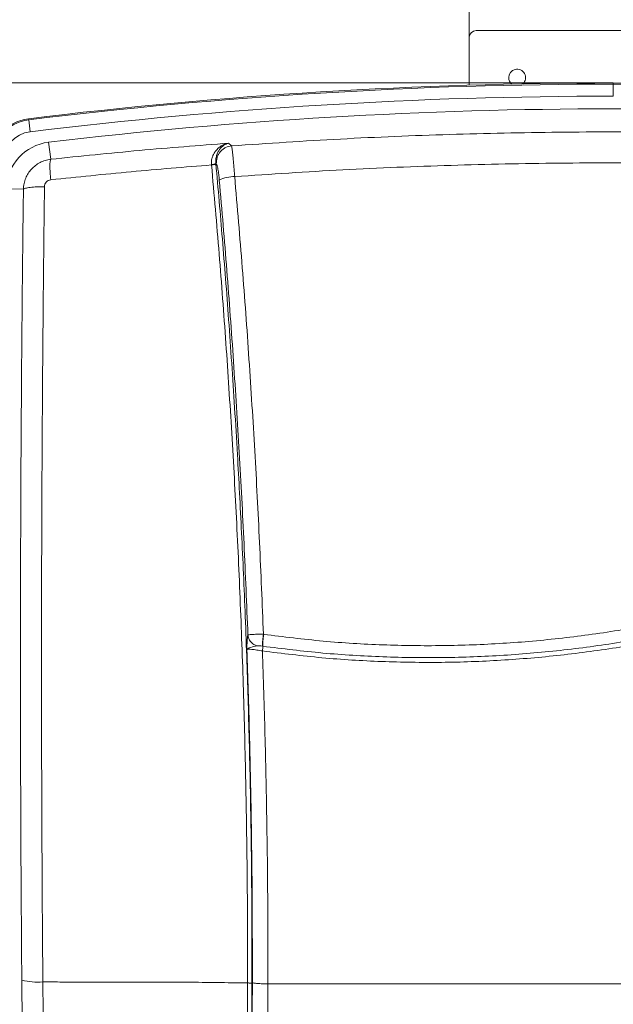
# Model space of a CAD drawing. Header units: millimetres. Extents: x 0 to 594, y 0 to 420.
# Tile 73 of 76: x 420 to 469, y 296 to 378. Entities that reach past the tile are written whole.
import ezdxf

# ---------------------------------------------------------------- set-up
doc = ezdxf.new("R2010")
doc.units = ezdxf.units.MM
doc.styles.add('SLDTEXTSTYLE1', font='TXT', dxfattribs={"width": 0.605})
doc.dimstyles.new('SLDDIMSTYLE0', dxfattribs={"dimtxt": 2.568319, "dimasz": 3.3, "dimexe": 0, "dimexo": 0.0625, "dimgap": 0.64208, "dimtad": 1, "dimdec": 1, "dimlfac": 5, "dimrnd": 1e-09, "dimzin": 12, "dimdsep": 46, "dimtxsty": 'SLDTEXTSTYLE1', "dimsah": 1, "dimcen": 0.09, "dimadec": 0, "dimazin": 3, "dimtfac": 1, "dimtdec": 1, "dimtofl": 0, "dimtmove": 0, "dimatfit": 3, "dimfxl": 1, "dimfrac": 2, "dimtolj": 1, "dimtzin": 12, "dimarcsym": 0})
doc.dimstyles.new('SLDDIMSTYLE1', dxfattribs={"dimtxt": 2.568319, "dimasz": 3.3, "dimexe": 0, "dimexo": 0.0625, "dimgap": 0.64208, "dimtad": 1, "dimdec": 0, "dimlfac": 5, "dimrnd": 1e-09, "dimzin": 12, "dimdsep": 46, "dimtxsty": 'SLDTEXTSTYLE1', "dimsah": 1, "dimcen": 0.09, "dimadec": 0, "dimazin": 3, "dimtfac": 1, "dimtdec": 1, "dimtofl": 0, "dimtmove": 0, "dimatfit": 3, "dimfxl": 1, "dimfrac": 2, "dimtolj": 1, "dimtzin": 12, "dimarcsym": 0})

# ---------------------------------------------------------------- blocks, each defined once
blk = doc.blocks.new('_D_2')
at = {"color": 7, "linetype": 'Continuous', "lineweight": 0}
for p, q in [((467.526, 400.629), (466.938, 400.629)), ((466.938, 400.629), (466.938, 396.685)), ((475.856, 400.629), (476.444, 400.629)), ((476.444, 400.629), (476.444, 396.685)), ((416.917, 324.311), (416.917, 397.097)), ((526.465, 346.609), (526.465, 397.097)), ((466.938, 396.685), (467.526, 396.685)), ((476.444, 396.685), (475.856, 396.685)), ((526.465, 396.097), (416.917, 396.097))]:
    blk.add_line(p, q, dxfattribs=at)
for points in [[(416.917, 396.097), (420.217, 395.597), (420.217, 396.597)], [(526.465, 396.097), (523.165, 396.597), (523.165, 395.597)]]:
    blk.add_solid(points, dxfattribs=at)
at = {"color": 7, "linetype": 'Continuous', "lineweight": 0, "char_height": 2.6458, "attachment_point": 1, "style": 'SLDTEXTSTYLE1'}
for s, insert in [('548', (468.751, 404.628)), ('21,6', (468.261, 400.095))]:
    blk.add_mtext(s, dxfattribs=dict(at, insert=insert))
blk = doc.blocks.new('_D_4')
at = {"color": 7, "linetype": 'Continuous', "lineweight": 0}
for p, q in [((466.179, 387.799), (465.591, 387.799)), ((465.591, 387.799), (465.591, 383.854)), ((472.549, 387.799), (473.137, 387.799)), ((473.137, 387.799), (473.137, 383.854)), ((457.364, 376.209), (457.364, 384.266)), ((465.591, 383.854), (466.179, 383.854)), ((473.137, 383.854), (472.549, 383.854)), ((481.364, 376.209), (481.364, 384.266)), ((457.364, 383.266), (481.364, 383.266))]:
    blk.add_line(p, q, dxfattribs=at)
for points in [[(457.364, 383.266), (460.664, 382.766), (460.664, 383.766)], [(481.364, 383.266), (478.064, 383.766), (478.064, 382.766)]]:
    blk.add_solid(points, dxfattribs=at)
at = {"color": 7, "linetype": 'Continuous', "lineweight": 0, "char_height": 2.6458, "attachment_point": 1, "style": 'SLDTEXTSTYLE1'}
for s, insert in [('120', (466.424, 391.797)), ('4,7', (466.914, 387.265))]:
    blk.add_mtext(s, dxfattribs=dict(at, insert=insert))
blk = doc.blocks.new('_D_5')
at = {"color": 7, "linetype": 'Continuous', "lineweight": 0}
for p, q in [((469.364, 372.456), (405.406, 372.456)), ((406.406, 372.456), (406.406, 230.163)), ((401.874, 305.474), (401.874, 306.062)), ((401.874, 306.062), (405.818, 306.062)), ((405.818, 306.062), (405.818, 305.474)), ((401.874, 297.145), (401.874, 296.557)), ((405.818, 296.557), (405.818, 297.145)), ((401.874, 296.557), (405.818, 296.557)), ((422.277, 230.163), (405.406, 230.163))]:
    blk.add_line(p, q, dxfattribs=at)
for points in [[(406.406, 372.456), (405.906, 369.156), (406.906, 369.156)], [(406.406, 230.163), (406.906, 233.463), (405.906, 233.463)]]:
    blk.add_solid(points, dxfattribs=at)
at = {"color": 7, "linetype": 'Continuous', "lineweight": 0, "char_height": 2.6458, "attachment_point": 1, "rotation": 90, "style": 'SLDTEXTSTYLE1'}
for s, insert in [('28,3', (402.407, 297.88)), ('720', (397.875, 298.37))]:
    blk.add_mtext(s, dxfattribs=dict(at, insert=insert))

msp = doc.modelspace()

# ---------------------------------------------------------------- linework, layer by layer
at = {"color": 7, "linetype": 'Continuous', "lineweight": 15}
for p, q in [((457.964, 376.809), (480.764, 376.809)), ((457.364, 376.209), (457.364, 372.276)), ((469.364, 372.359), (469.364, 372.456)), ((469.364, 372.359), (469.364, 371.36)), ((420.752, 369.392), (420.74, 369.488)), ((420.752, 369.392), (420.874, 368.401)), ((422.409, 367.53), (422.577, 366.114)), ((437.625, 367.23), (437.362, 367.454)), ((435.953, 365.643), (435.949, 365.677)), ((436.316, 365.728), (436.312, 365.768)), ((436.348, 365.738), (436.312, 365.768)), ((418.882, 363.663), (420.31, 363.626)), ((440.291, 326.626), (440.267, 326.629)), ((440.218, 325.638), (440.192, 325.642)), ((440.642, 297.572), (498.086, 297.572))]:
    msp.add_line(p, q, dxfattribs=at)
for centre, radius, start, end in [((457.964, 376.209), 0.6, 90, 180), ((461.364, 372.909), 0.7, 311.45294, 180), ((469.386, -27.691), 400.147, 90.00312, 96.98266), ((461.364, 372.909), 0.7, 180, 230.84139), ((469.342, -27.691), 400.147, 83.01734, 89.99688), ((469.386, -27.691), 400.05, 90.00312, 96.98266), ((469.342, -27.691), 400.05, 83.01734, 89.99688), ((469.386, -27.691), 399.051, 90.00312, 96.98266), ((469.364, -27.691), 398, 83.22463, 96.77537), ((421.19, 365.819), 3.697, 96.98266, 178.41053), ((421.19, 365.819), 3.6, 96.98266, 178.41053), ((421.19, 365.819), 2.601, 96.98266, 178.41053), ((422.881, 363.558), 4, 96.77537, 178.49058), ((435.95, 366.435), 0.758, 269.92905, 298.49804), ((437.894, 361.637), 3.038, 90.29446, 115.22446), ((421.551, 303.943), 6.224, 257.23258, 273.45963)]:
    msp.add_arc(centre, radius, start, end, dxfattribs=at)
for points, knots in [([(437.625, 367.23), (440.64, 367.433), (446.67, 367.837), (455.741, 368.205), (464.822, 368.397), (473.906, 368.397), (482.987, 368.205), (492.058, 367.837), (498.088, 367.433), (501.103, 367.23)], [0, 0, 0, 0, 0.142851, 0.285723, 0.428569, 0.571428, 0.714275, 0.857147, 1, 1, 1, 1]), ([(422.577, 366.114), (425.035, 366.368), (429.953, 366.878), (434.892, 367.262), (437.362, 367.454)], [0, 0, 0, 0, 0.499889, 1, 1, 1, 1]), ([(435.949, 365.677), (435.946, 365.756), (435.937, 365.925), (435.981, 366.183), (436.071, 366.448), (436.216, 366.71), (436.417, 366.957), (436.641, 367.147), (436.875, 367.29), (437.107, 367.394), (437.275, 367.434), (437.362, 367.454)], [0, 0, 0, 0, 0.080142, 0.170217, 0.271253, 0.384629, 0.512045, 0.655279, 0.757656, 0.875528, 1, 1, 1, 1]), ([(436.312, 365.768), (436.308, 365.885), (436.299, 366.119), (436.37, 366.434), (436.48, 366.71), (436.672, 367.02), (436.966, 367.309), (437.229, 367.406), (437.362, 367.454)], [0, 0, 0, 0, 0.1204103, 0.2429907, 0.3672896, 0.492825, 0.7456621, 1, 1, 1, 1]), ([(436.348, 365.738), (436.355, 365.913), (436.366, 366.181), (436.515, 366.515), (436.676, 366.749), (436.883, 366.945), (437.19, 367.144), (437.453, 367.196), (437.625, 367.23)], [0, 0, 0, 0, 0.2396766, 0.3685017, 0.5, 0.6314983, 0.7603235, 1, 1, 1, 1]), ([(437.878, 364.676), (437.867, 364.82), (437.845, 365.111), (437.808, 365.55), (437.77, 365.986), (437.738, 366.321), (437.714, 366.558), (437.697, 366.718), (437.681, 366.864), (437.662, 367.013), (437.642, 367.157), (437.631, 367.205), (437.625, 367.23)], [0, 0, 0, 0, 0.110735, 0.223246, 0.353547, 0.489238, 0.553133, 0.619693, 0.688915, 0.760799, 0.871374, 1, 1, 1, 1]), ([(420.31, 363.626), (420.322, 363.785), (420.346, 364.1), (420.49, 364.546), (420.698, 364.949), (420.971, 365.305), (421.302, 365.61), (421.688, 365.855), (422.117, 366.035), (422.423, 366.088), (422.577, 366.114)], [0, 0, 0, 0, 0.130485, 0.257333, 0.380528, 0.500058, 0.622525, 0.746679, 0.872508, 1, 1, 1, 1]), ([(422.577, 366.114), (422.56, 366.069), (422.525, 365.978), (422.51, 365.582), (422.526, 365.043), (422.561, 364.615), (422.578, 364.407)], [0, 0, 0, 0, 0.243145, 0.500093, 0.75699, 1, 1, 1, 1]), ([(422.578, 364.407), (424.805, 364.639), (429.254, 365.102), (433.721, 365.463), (435.953, 365.643)], [0, 0, 0, 0, 0.500513, 1, 1, 1, 1]), ([(436.316, 365.728), (436.307, 365.721), (436.29, 365.706), (436.205, 365.681), (436.089, 365.659), (435.997, 365.648), (435.953, 365.643)], [0, 0, 0, 0, 0.242251, 0.5, 0.757749, 1, 1, 1, 1]), ([(438.948, 297.648), (438.947, 300.19), (438.944, 305.272), (438.839, 312.912), (438.66, 320.553), (438.399, 328.199), (438.061, 335.798), (437.647, 343.341), (437.159, 350.812), (436.602, 358.25), (436.169, 363.18), (435.953, 365.643)], [0, 0, 0, 0, 0.112068, 0.224083, 0.336064, 0.448028, 0.56021, 0.670423, 0.780448, 0.890302, 1, 1, 1, 1]), ([(439.315, 297.613), (439.316, 298.974), (439.319, 301.694), (439.294, 305.757), (439.249, 309.708), (439.185, 313.545), (439.104, 317.249), (439.007, 320.851), (438.893, 324.456), (438.762, 328.034), (438.614, 331.606), (438.455, 335.032), (438.287, 338.337), (438.096, 341.801), (437.879, 345.397), (437.635, 349.137), (437.383, 352.715), (437.124, 356.159), (436.862, 359.44), (436.594, 362.619), (436.409, 364.692), (436.316, 365.728)], [0, 0, 0, 0, 0.0598948, 0.1197779, 0.1786121, 0.2334636, 0.288263, 0.3411896, 0.39154, 0.4464615, 0.4982778, 0.5483948, 0.5969602, 0.6435964, 0.7008126, 0.7553561, 0.8085468, 0.8588823, 0.9077379, 0.9539178, 1, 1, 1, 1]), ([(436.599, 364.386), (436.584, 364.54), (436.551, 364.878), (436.483, 365.317), (436.411, 365.639), (436.368, 365.706), (436.348, 365.738)], [0, 0, 0, 0, 0.222271, 0.487606, 0.759381, 1, 1, 1, 1]), ([(437.878, 364.676), (440.874, 364.875), (446.862, 365.274), (455.862, 365.636), (464.863, 365.825), (473.865, 365.825), (482.866, 365.636), (491.866, 365.274), (497.854, 364.875), (500.849, 364.676)], [0, 0, 0, 0, 0.143088, 0.285956, 0.428674, 0.571326, 0.714045, 0.856913, 1, 1, 1, 1]), ([(422.061, 363.838), (422.07, 363.907), (422.086, 364.047), (422.203, 364.228), (422.372, 364.362), (422.509, 364.392), (422.578, 364.407)], [0, 0, 0, 0, 0.250569, 0.500477, 0.750097, 1, 1, 1, 1]), ([(438.977, 326.565), (438.876, 329.096), (438.673, 334.159), (438.27, 341.743), (437.794, 349.313), (437.245, 356.867), (436.815, 361.879), (436.599, 364.386)], [0, 0, 0, 0, 0.199835, 0.399685, 0.599695, 0.799782, 1, 1, 1, 1]), ([(440.267, 326.629), (440.165, 329.174), (439.962, 334.26), (439.558, 341.884), (439.08, 349.501), (438.527, 357.107), (438.095, 362.154), (437.878, 364.676)], [0, 0, 0, 0, 0.1997167, 0.3991898, 0.5992633, 0.7998127, 1, 1, 1, 1]), ([(420.176, 297.872), (420.155, 300.609), (420.113, 306.082), (420.077, 314.311), (420.061, 322.546), (420.068, 330.785), (420.095, 339.021), (420.145, 347.244), (420.214, 355.451), (420.278, 360.901), (420.31, 363.626)], [0, 0, 0, 0, 0.124985, 0.249935, 0.374915, 0.499939, 0.624951, 0.750001, 0.874989, 1, 1, 1, 1]), ([(420.31, 363.626), (420.354, 363.653), (420.444, 363.71), (420.85, 363.779), (421.407, 363.827), (421.848, 363.834), (422.061, 363.838)], [0, 0, 0, 0, 0.242801, 0.500002, 0.757203, 1, 1, 1, 1]), ([(421.927, 297.73), (421.908, 300.157), (421.871, 305.03), (421.835, 312.384), (421.816, 319.802), (421.814, 327.305), (421.83, 334.815), (421.863, 342.27), (421.914, 349.582), (421.978, 356.762), (422.034, 361.492), (422.061, 363.838)], [0, 0, 0, 0, 0.110254, 0.221378, 0.333372, 0.446236, 0.561032, 0.673483, 0.784129, 0.892968, 1, 1, 1, 1]), ([(498.409, 336.187), (496.916, 335.467), (493.928, 334.027), (489.313, 332.152), (484.614, 330.493), (479.833, 329.075), (474.986, 327.896), (470.085, 326.963), (465.143, 326.276), (460.173, 325.838), (455.189, 325.65), (450.205, 325.715), (445.23, 326.014), (441.937, 326.422), (440.291, 326.626)], [0, 0, 0, 0, 0.083361, 0.166704, 0.250016, 0.333367, 0.416703, 0.500013, 0.583336, 0.666671, 0.750002, 0.833325, 0.916662, 1, 1, 1, 1]), ([(440.188, 325.245), (441.835, 325.041), (445.126, 324.633), (450.099, 324.331), (455.067, 324.257), (460.031, 324.435), (464.983, 324.858), (468.622, 325.349), (470.961, 325.736), (472.012, 325.923), (473.078, 326.124), (474.118, 326.332), (475.113, 326.541), (476.473, 326.839), (478.245, 327.257), (480.358, 327.806), (482.401, 328.385), (484.355, 328.982), (486.189, 329.585), (488.631, 330.438), (491.658, 331.593), (495.346, 333.157), (497.743, 334.321), (498.942, 334.902)], [0, 0, 0, 0, 0.082466, 0.164798, 0.247195, 0.328984, 0.411052, 0.493599, 0.510969, 0.528611, 0.546526, 0.564717, 0.581219, 0.596959, 0.633747, 0.671488, 0.705273, 0.73907, 0.772892, 0.801029, 0.867483, 0.933773, 1, 1, 1, 1]), ([(498.79, 335.268), (497.285, 334.543), (494.275, 333.093), (489.624, 331.204), (484.888, 329.534), (480.069, 328.105), (475.184, 326.918), (470.244, 325.978), (465.263, 325.286), (460.255, 324.845), (455.232, 324.655), (450.208, 324.722), (445.195, 325.022), (441.877, 325.433), (440.218, 325.638)], [0, 0, 0, 0, 0.0833201, 0.1666584, 0.2499924, 0.3333236, 0.4166575, 0.4999935, 0.58333, 0.6666649, 0.7499978, 0.8333344, 0.916676, 1, 1, 1, 1]), ([(438.977, 326.565), (438.969, 326.533), (438.953, 326.468), (438.934, 326.317), (438.918, 326.137), (438.905, 325.899), (438.897, 325.635), (438.894, 325.429), (438.893, 325.346)], [0, 0, 0, 0, 0.151976, 0.315873, 0.473925, 0.616934, 0.847131, 1, 1, 1, 1]), ([(440.267, 326.629), (440.169, 326.63), (439.977, 326.632), (439.636, 326.631), (439.304, 326.623), (439.054, 326.602), (439.001, 326.577), (438.977, 326.565)], [0, 0, 0, 0, 0.151669, 0.297321, 0.563312, 0.794428, 1, 1, 1, 1]), ([(439.75, 325.678), (439.651, 325.712), (439.448, 325.78), (439.201, 325.993), (439.026, 326.263), (438.993, 326.466), (438.977, 326.565)], [0, 0, 0, 0, 0.2434859, 0.5000125, 0.7565323, 1, 1, 1, 1]), ([(440.192, 325.642), (440.188, 325.67), (440.179, 325.729), (440.191, 325.965), (440.221, 326.278), (440.252, 326.515), (440.267, 326.629)], [0, 0, 0, 0, 0.241839, 0.499999, 0.758159, 1, 1, 1, 1]), ([(440.218, 325.638), (440.213, 325.667), (440.204, 325.725), (440.216, 325.961), (440.245, 326.275), (440.276, 326.511), (440.291, 326.626)], [0, 0, 0, 0, 0.2418375, 0.4999933, 0.758153, 1, 1, 1, 1]), ([(439.75, 325.678), (439.567, 325.633), (439.267, 325.56), (438.97, 325.449), (438.917, 325.378), (438.893, 325.346)], [0, 0, 0, 0, 0.462836, 0.757091, 1, 1, 1, 1]), ([(438.893, 325.346), (438.926, 325.361), (438.991, 325.39), (439.294, 325.378), (439.705, 325.331), (440.028, 325.274), (440.188, 325.245)], [0, 0, 0, 0, 0.2474742, 0.494687, 0.7489415, 1, 1, 1, 1]), ([(438.893, 325.346), (438.969, 323.041), (439.119, 318.429), (439.261, 311.509), (439.347, 304.592), (439.349, 299.988), (439.35, 297.686)], [0, 0, 0, 0, 0.249804, 0.499722, 0.749881, 1, 1, 1, 1]), ([(440.192, 325.642), (440.102, 325.653), (439.972, 325.67), (439.825, 325.682), (439.773, 325.679), (439.75, 325.678)], [0, 0, 0, 0, 0.567618, 0.810979, 1, 1, 1, 1]), ([(440.188, 325.245), (440.194, 325.291), (440.207, 325.385), (440.218, 325.51), (440.223, 325.604), (440.219, 325.627), (440.218, 325.638)], [0, 0, 0, 0, 0.241895, 0.500001, 0.758107, 1, 1, 1, 1]), ([(440.188, 325.245), (440.263, 322.937), (440.413, 318.321), (440.554, 311.397), (440.639, 304.478), (440.641, 299.874), (440.642, 297.572)], [0, 0, 0, 0, 0.249966, 0.499935, 0.749936, 1, 1, 1, 1]), ([(420.427, 281.553), (420.371, 284.275), (420.258, 289.719), (420.203, 295.155), (420.176, 297.872)], [0, 0, 0, 0, 0.499998, 1, 1, 1, 1]), ([(421.927, 297.73), (422.14, 297.73), (422.612, 297.729), (423.398, 297.729), (424.289, 297.727), (425.145, 297.726), (425.881, 297.726), (426.553, 297.725), (427.233, 297.725), (428.002, 297.724), (428.79, 297.724), (429.541, 297.724), (430.202, 297.724), (430.835, 297.723), (432.083, 297.721), (433.946, 297.713), (436.423, 297.688), (438.091, 297.662), (438.948, 297.648)], [0, 0, 0, 0, 0.037702, 0.083334, 0.138845, 0.1949, 0.234531, 0.268707, 0.313419, 0.354568, 0.404317, 0.452309, 0.486908, 0.520939, 0.563893, 0.706695, 0.849153, 1, 1, 1, 1]), ([(422.177, 281.487), (422.121, 284.193), (422.009, 289.612), (421.954, 295.022), (421.927, 297.73)], [0, 0, 0, 0, 0.499512, 1, 1, 1, 1]), ([(437.631, 244.058), (437.696, 245.482), (437.827, 248.335), (438.004, 252.619), (438.166, 256.908), (438.314, 261.198), (438.445, 265.488), (438.562, 269.778), (438.723, 276.571), (438.887, 285.867), (438.928, 293.72), (438.948, 297.648)], [0, 0, 0, 0, 0.079661, 0.159619, 0.239589, 0.319571, 0.399565, 0.479573, 0.559596, 0.779733, 1, 1, 1, 1]), ([(437.997, 244.04), (438.109, 246.529), (438.333, 251.505), (438.611, 258.965), (438.849, 266.543), (439.041, 274.235), (439.185, 282.03), (439.282, 289.822), (439.304, 295.01), (439.315, 297.613)], [0, 0, 0, 0, 0.139301, 0.278426, 0.417396, 0.563334, 0.708967, 0.853917, 1, 1, 1, 1]), ([(439.315, 297.615), (439.306, 297.619), (439.288, 297.627), (439.202, 297.638), (439.084, 297.646), (438.992, 297.647), (438.948, 297.648)], [0, 0, 0, 0, 0.242289, 0.499983, 0.757686, 1, 1, 1, 1]), ([(439.35, 297.686), (439.341, 295.372), (439.323, 290.743), (439.266, 286.109), (439.237, 283.793)], [0, 0, 0, 0, 0.500115, 1, 1, 1, 1]), ([(440.642, 297.572), (440.486, 297.574), (440.163, 297.58), (439.75, 297.607), (439.448, 297.644), (439.382, 297.672), (439.35, 297.686)], [0, 0, 0, 0, 0.24224, 0.499986, 0.757739, 1, 1, 1, 1]), ([(440.642, 297.572), (440.634, 295.418), (440.618, 291.114), (440.567, 286.806), (440.541, 284.654)], [0, 0, 0, 0, 0.500487, 1, 1, 1, 1])]:
    msp.add_open_spline(points, degree=3, knots=knots, dxfattribs=at)

# ---------------------------------------------------------------- dimensions: what is measured, and where the dimension line sits
at = {"color": 7, "linetype": 'Continuous', "lineweight": 0}
for base, p1, p2, dimstyle, picture, middle in [((416.917, 396.097), (526.465, 346.609), (416.917, 324.311), 'SLDDIMSTYLE1', '_D_2', (471.691, 396.097)), ((481.364, 383.266), (457.364, 376.209), (481.364, 376.209), 'SLDDIMSTYLE0', '_D_4', (469.364, 383.266))]:
    dim = msp.add_linear_dim(base=base, p1=p1, p2=p2, dimstyle=dimstyle, dxfattribs=at)
    dim.commit()
    dim.dimension.update_dxf_attribs({"geometry": picture, "text_midpoint": middle, "dimtype": 160})
dim = msp.add_linear_dim(base=(406.406, 230.163), p1=(469.364, 372.456), p2=(422.277, 230.163), angle=90, dimstyle='SLDDIMSTYLE0', dxfattribs=at)
dim.commit()
dim.dimension.update_dxf_attribs({"geometry": '_D_5', "text_midpoint": (406.406, 301.309), "dimtype": 160})

doc.saveas('drawing.dxf')
